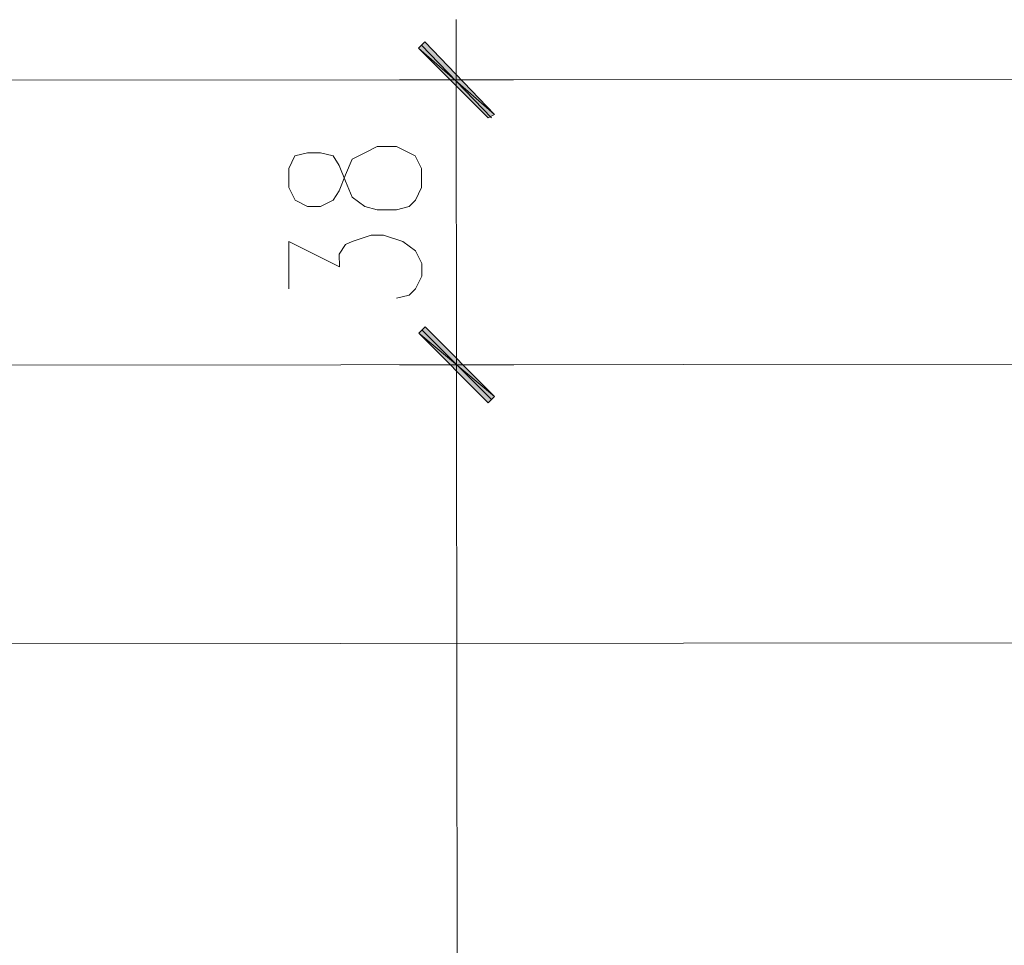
# Model space of a CAD drawing. Header units: inches. Extents: x -5850 to 5646, y 8947 to 13007.
# Tile 17 of 256: x -4489 to -4357, y 9793 to 9917. Entities that reach past the tile are written whole.
import ezdxf

# ---------------------------------------------------------------- set-up
doc = ezdxf.new("R2010")
doc.units = ezdxf.units.IN
doc.header["$MEASUREMENT"] = 0
doc.layers.add('at_Entity', color=7, linetype='Continuous')
doc.layers.add('at_Solid', color=7, linetype='Continuous')

msp = doc.modelspace()

# ---------------------------------------------------------------- hatches: boundary and pattern name
at = {"layer": 'at_Solid', "lineweight": 20}
for points in [[(-4434.59, 9913.67), (-4435.43, 9912.82), (-4425.32, 9903.96)], [(-4435.43, 9912.82), (-4425.32, 9903.96), (-4426.16, 9903.54)], [(-4425.29, 9866.36), (-4435.39, 9874.8), (-4434.56, 9875.65)], [(-4434.56, 9875.65), (-4435.39, 9874.8), (-4425.29, 9866.36)], [(-4426.13, 9865.52), (-4425.29, 9866.36), (-4435.39, 9874.8)], [(-4435.39, 9874.8), (-4425.29, 9866.36), (-4426.13, 9865.52)]]:
    msp.add_hatch(color=7, dxfattribs=at).paths.add_polyline_path(points)

# ---------------------------------------------------------------- linework, layer by layer
at = {"layer": 'at_Entity', "color": 7, "lineweight": 20}
for p, q in [((-4430.4, 9900.15), (-4430.41, 9916.63)), ((-4434.59, 9913.67), (-4435.43, 9912.82)), ((-4435.43, 9912.82), (-4425.32, 9903.96)), ((-4435.43, 9912.82), (-4425.32, 9903.96)), ((-4426.16, 9903.54), (-4435.43, 9912.82)), ((-4425.71, 9903.54), (-4435.04, 9913.24)), ((-4425.32, 9903.96), (-4434.59, 9913.67)), ((-4820.7, 9908.25), (-3959.81, 9909.02)), ((-4437.99, 9908.59), (-4422.76, 9908.61)), ((-4425.32, 9903.96), (-4426.16, 9903.54)), ((-4430.4, 9902.69), (-4430.37, 9876.07)), ((-4442.61, 9898.88), (-4440.93, 9899.72)), ((-4440.93, 9899.72), (-4438.37, 9899.72)), ((-4438.37, 9899.72), (-4436.7, 9898.88)), ((-4451.92, 9898.44), (-4452.75, 9896.75)), ((-4450.25, 9898.87), (-4451.92, 9898.44)), ((-4448.52, 9898.87), (-4450.25, 9898.87)), ((-4446.84, 9898.45), (-4448.52, 9898.87)), ((-4446.01, 9897.18), (-4446.84, 9898.45)), ((-4445.17, 9895.91), (-4444.28, 9898.03)), ((-4444.28, 9898.03), (-4442.61, 9898.88)), ((-4436.7, 9898.88), (-4435.86, 9898.46)), ((-4435.86, 9898.46), (-4435.02, 9896.77)), ((-4452.75, 9896.75), (-4452.75, 9894.22)), ((-4445.17, 9895.07), (-4446.01, 9897.18)), ((-4435.02, 9896.77), (-4435.02, 9894.24)), ((-4446, 9893.8), (-4445.17, 9895.91)), ((-4452.75, 9894.22), (-4451.91, 9892.53)), ((-4444.27, 9892.96), (-4445.17, 9895.07)), ((-4435.02, 9894.24), (-4435.85, 9892.55)), ((-4446.84, 9892.54), (-4446, 9893.8)), ((-4442.6, 9891.69), (-4444.27, 9892.96)), ((-4451.91, 9892.53), (-4450.24, 9891.69)), ((-4450.24, 9891.69), (-4448.51, 9891.69)), ((-4448.51, 9891.69), (-4446.84, 9892.54)), ((-4440.93, 9891.27), (-4442.6, 9891.69)), ((-4436.69, 9891.7), (-4438.36, 9891.27)), ((-4435.85, 9892.55), (-4436.69, 9891.7)), ((-4438.36, 9891.27), (-4440.93, 9891.27)), ((-4444.27, 9887.05), (-4441.76, 9887.89)), ((-4441.76, 9887.89), (-4440.09, 9887.89)), ((-4440.09, 9887.89), (-4437.52, 9887.05)), ((-4452.74, 9880.7), (-4452.75, 9887.04)), ((-4452.75, 9887.04), (-4445.99, 9883.67)), ((-4446, 9885.36), (-4445.16, 9886.62)), ((-4445.16, 9886.62), (-4444.27, 9887.05)), ((-4437.52, 9887.05), (-4435.85, 9885.78)), ((-4445.99, 9883.67), (-4446, 9885.36)), ((-4435.85, 9885.78), (-4435.01, 9884.1)), ((-4435.01, 9884.1), (-4435.01, 9882.41)), ((-4435.01, 9882.41), (-4435.84, 9880.71)), ((-4436.68, 9879.87), (-4438.35, 9879.45)), ((-4435.84, 9880.71), (-4436.68, 9879.87)), ((-4430.38, 9878.61), (-4430.36, 9862.14)), ((-4430.36, 9862.14), (-4430.38, 9878.61)), ((-4435.39, 9874.8), (-4434.56, 9875.65)), ((-4434.56, 9875.65), (-4435.39, 9874.8)), ((-4425.29, 9866.36), (-4435.39, 9874.8)), ((-4435.39, 9874.8), (-4426.13, 9865.52)), ((-4425.29, 9866.36), (-4435.39, 9874.8)), ((-4435.39, 9874.8), (-4425.29, 9866.36)), ((-4435.39, 9874.8), (-4425.29, 9866.36)), ((-4426.13, 9865.52), (-4435.39, 9874.8)), ((-4435, 9875.23), (-4425.68, 9865.94)), ((-4425.68, 9865.94), (-4435, 9875.23)), ((-4434.56, 9875.65), (-4425.29, 9866.36)), ((-4425.29, 9866.36), (-4434.56, 9875.65)), ((-4518.64, 9870.5), (-3864.75, 9871.09)), ((-4422.73, 9870.59), (-4437.95, 9870.57)), ((-4437.95, 9870.57), (-4422.73, 9870.59)), ((-4426.13, 9865.52), (-4425.29, 9866.36)), ((-4425.29, 9866.36), (-4426.13, 9865.52)), ((-4430.36, 9865.09), (-4430.19, 9666.57)), ((-4512.7, 9833.34), (-3870.63, 9833.91))]:
    msp.add_line(p, q, dxfattribs=at)

doc.saveas('drawing.dxf')
